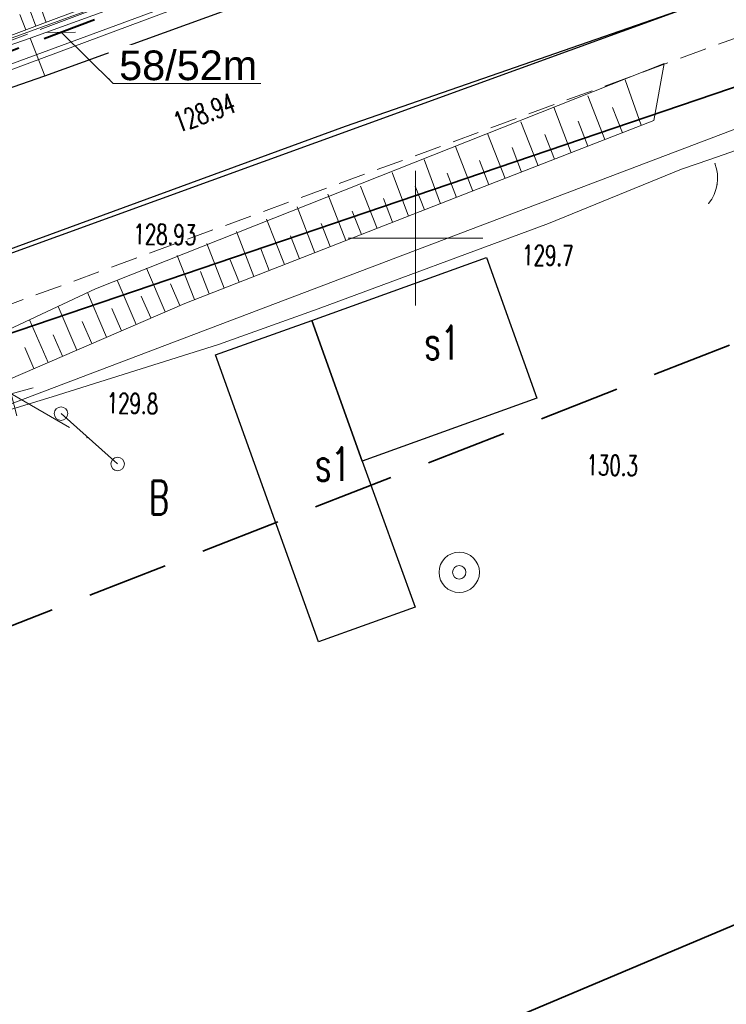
# Model space of a CAD drawing. Header units: metres. Extents: x 0 to 6497944, y 0 to 5963356.
# Tile 163 of 197: x 6497435 to 6497462, y 5963072 to 5963108. Entities that reach past the tile are written whole.
import ezdxf
from ezdxf import colors
from ezdxf.entities.mleader import LeaderData, LeaderLine
from ezdxf.math import Vec2, Vec3

# ---------------------------------------------------------------- set-up
doc = ezdxf.new("R2010")
doc.units = ezdxf.units.M
doc.header["$MEASUREMENT"] = 0
doc.linetypes.add('L_0_04', pattern=[1.5, 1, -0.5])
doc.linetypes.add('mz2.0_0.5', pattern=[2.5, 2, -0.5])
doc.layers.get('0').update_dxf_attribs({"color": 8, "linetype": 'CONTINUOUS', "lineweight": 13})
doc.layers.get('DEFPOINTS').update_dxf_attribs({"linetype": 'CONTINUOUS', "lineweight": 0, "true_color": 0xffffff})
for name, color, linetype, lineweight in [('000_INNE__NIEZYDENTYFIKOWANE_', 8, 'CONTINUOUS', 13), ('210_OZNACZENIE_UzYTKU', 8, 'CONTINUOUS', 13), ('218_GRANICA_UzYTKU', 8, 'CONTINUOUS', 13), ('219_LINIA_GRANICY', 3, 'CONTINUOUS', 35), ('312_BUDYNEK__POWIERZCHNIA_', 8, 'CONTINUOUS', 30), ('312_NUMER_EWIDENCYJNY_BUDYNKU_ATR124', 8, 'CONTINUOUS', 13), ('BRAMA__LINIA_', 8, 'CONTINUOUS', 13), ('CHODNIK__POWIERZCHNIA_', 8, 'L_0_04', 13), ('E_proj_opisy_ośw', 1, 'CONTINUOUS', 13), ('E_proj_opisy_ośw.', 7, 'CONTINUOUS', 13), ('E_proj_ośw_linia_obw. 100', 1, 'L_0_04', 40), ('FURTKA__LINIA_', 8, 'CONTINUOUS', 13), ('furtka__linia____symbol', 8, 'CONTINUOUS', 13), ('JEZDNIA__POWIERZCHNIA_', 8, 'CONTINUOUS', 25), ('KIERUNEK_LINI_NAPOWIETRZNEJ', 1, 'CONTINUOUS', 13), ('KRAWezNIK__LINIA_', 8, 'CONTINUOUS', 25), ('OGRODZENIE_TRWAlE__LINIA_', 8, 'CONTINUOUS', 13), ('PRZEWoD_ELEKTROENERGETYCZNY__LINIA_', 1, 'CONTINUOUS', 13), ('PRZEWoD_GAZOWY__LINIA_', 54, 'CONTINUOUS', 13), ('PRZEWoD_TELEKOMUNIKACYJNY__LINIA_', 30, 'CONTINUOUS', 13), ('przewód telekomunikacyjny - projektowany lub w budowie (linia) - ob. projektowany', 30, 'mz2.0_0.5', 13), ('PUNKT_WYSOKOsCIOWY_NATURALNY_ATR2', 8, 'CONTINUOUS', 13), ('PUNKT_WYSOKOsCIOWY_SZTUCZNY_ATR2', 8, 'CONTINUOUS', 13), ('siatka', 8, 'CONTINUOUS', 13), ('SKARPA_NIEUMOCNIONA__POWIERZCHNIA_', 8, 'CONTINUOUS', 13), ('SlUP_laCZONY__LINIA_', 1, 'CONTINUOUS', 13), ('slup_laczony__linia____symbol', 1, 'CONTINUOUS', 13), ('studnia__punkt_', 5, 'CONTINUOUS', 13), ('ZAKRES', 190, 'L_0_04', 35)]:
    doc.layers.add(name, color=color, linetype=linetype, lineweight=lineweight)
doc.styles.add('Andy', font='arial.ttf', dxfattribs={"height": 2})
doc.styles.add('Narrow', font='ARIALN.TTF', dxfattribs={"height": 2})
doc.styles.get("Standard").update_dxf_attribs({"font": 'simplex.shx'})

# ---------------------------------------------------------------- blocks, each defined once
blk = doc.blocks.new('PNN')
at = {"color": 0, "linetype": 'Continuous', "lineweight": 18, "flags": 128}
for points in [[(5.3, -1.2), (6.5, 0), (5.3, 1.2)], [(1.5, 0), (11.5, 0)]]:
    blk.add_lwpolyline(points, dxfattribs=at)
blk = doc.blocks.new('_None')
blk = doc.blocks.new('_Oblique')
at = {"color": 0, "linetype": 'ByBlock', "lineweight": -2}
blk.add_line((-0.5, -0.5), (0.5, 0.5), dxfattribs=at)

msp = doc.modelspace()

# ---------------------------------------------------------------- linework, layer by layer
at = {"layer": '000_INNE__NIEZYDENTYFIKOWANE_', "flags": 128}
for points in [[(6497435.91, 5963107.87), (6497435.48, 5963109.02)], [(6497436.29, 5963108.01), (6497436.08, 5963108.59)], [(6497435.53, 5963107.73), (6497435.31, 5963108.3)], [(6497458.38, 5963104.19), (6497457.78, 5963105.88)], [(6497457.03, 5963103.66), (6497456.4, 5963105.28)], [(6497455.78, 5963103.17), (6497455.13, 5963104.86)], [(6497457.68, 5963103.91), (6497457.31, 5963104.85)], [(6497456.4, 5963103.42), (6497456.04, 5963104.35)], [(6497454.55, 5963102.69), (6497453.91, 5963104.32)], [(6497453.32, 5963102.22), (6497452.67, 5963103.88)], [(6497455.16, 5963102.93), (6497454.8, 5963103.85)], [(6497452.12, 5963101.75), (6497451.48, 5963103.4)], [(6497453.93, 5963102.45), (6497453.58, 5963103.37)], [(6497450.92, 5963101.28), (6497450.32, 5963102.92)], [(6497452.72, 5963101.98), (6497452.37, 5963102.88)], [(6497449.74, 5963100.82), (6497449.13, 5963102.44)], [(6497451.52, 5963101.51), (6497451.17, 5963102.41)], [(6497448.57, 5963100.36), (6497447.95, 5963101.93)], [(6497450.33, 5963101.05), (6497449.98, 5963101.93)], [(6497447.41, 5963099.91), (6497446.74, 5963101.63)], [(6497449.15, 5963100.59), (6497448.81, 5963101.47)], [(6497446.26, 5963099.46), (6497445.6, 5963101.17)], [(6497445.13, 5963099.02), (6497444.47, 5963100.71)], [(6497447.99, 5963100.14), (6497447.65, 5963101)], [(6497446.83, 5963099.69), (6497446.5, 5963100.54)], [(6497444, 5963098.58), (6497443.35, 5963100.25)], [(6497445.69, 5963099.24), (6497445.36, 5963100.09)], [(6497442.89, 5963098.15), (6497442.25, 5963099.8)], [(6497444.56, 5963098.8), (6497444.24, 5963099.64)], [(6497441.79, 5963097.72), (6497441.15, 5963099.36)], [(6497440.71, 5963097.27), (6497440.01, 5963098.89)], [(6497443.45, 5963098.37), (6497443.12, 5963099.2)], [(6497442.34, 5963097.93), (6497442.02, 5963098.76)], [(6497439.63, 5963096.8), (6497438.92, 5963098.44)], [(6497441.25, 5963097.5), (6497440.9, 5963098.31)], [(6497438.53, 5963096.33), (6497437.82, 5963097.98)], [(6497440.17, 5963097.04), (6497439.82, 5963097.85)], [(6497437.43, 5963095.85), (6497436.73, 5963097.47)], [(6497439.08, 5963096.56), (6497438.72, 5963097.39)], [(6497436.36, 5963095.39), (6497435.67, 5963096.97)], [(6497437.98, 5963096.09), (6497437.63, 5963096.91)], [(6497436.89, 5963095.62), (6497436.55, 5963096.42)], [(6497435.83, 5963095.16), (6497435.49, 5963095.94)]]:
    msp.add_lwpolyline(points, dxfattribs=at)
at = {"layer": '218_GRANICA_UzYTKU', "flags": 128}
for points in [[(6497464.13, 5963106.39), (6497425.44, 5963093.23)], [(6497448.67, 5963068.96), (6497471.02, 5963078.39)]]:
    msp.add_lwpolyline(points, dxfattribs=at)
at = {"layer": '219_LINIA_GRANICY', "flags": 128}
for points in [[(6497464.13, 5963106.39), (6497425.44, 5963093.23)], [(6497471.02, 5963078.39), (6497448.67, 5963068.96)]]:
    msp.add_lwpolyline(points, dxfattribs=at)
at = {"layer": '312_BUDYNEK__POWIERZCHNIA_', "flags": 128}
for points in [[(6497446.15, 5963096.95), (6497452.63, 5963099.28)], [(6497452.63, 5963099.28), (6497454.5, 5963094.06)], [(6497442.57, 5963095.67), (6497446.15, 5963096.95)], [(6497446.15, 5963096.95), (6497448.02, 5963091.73)], [(6497448.02, 5963091.73), (6497446.15, 5963096.95)], [(6497446.4, 5963085.02), (6497442.57, 5963095.67)], [(6497454.5, 5963094.06), (6497448.02, 5963091.73)], [(6497448.02, 5963091.73), (6497449.98, 5963086.31)], [(6497449.98, 5963086.31), (6497446.4, 5963085.02)]]:
    msp.add_lwpolyline(points, dxfattribs=at)
at = {"layer": 'BRAMA__LINIA_', "flags": 128}
msp.add_lwpolyline([(6497464.67, 5963104.23), (6497460.92, 5963102.92)], dxfattribs=at)
at = {"layer": 'CHODNIK__POWIERZCHNIA_', "flags": 128}
msp.add_lwpolyline([(6497659.73, 5963178.79), (6497626.22, 5963166.67), (6497599.54, 5963157.17), (6497532.19, 5963132.88), (6497471.58, 5963110.99), (6497416.25, 5963090.68)], dxfattribs=at)
at = {"layer": 'DEFPOINTS', "linetype": 'Continuous'}
for points in [[(6497643.11, 5963182.806), (6497596.147, 5963165.645), (6497596.241, 5963165.389), (6497596.147, 5963165.645), (6497549.184, 5963148.484), (6497549.082, 5963148.773), (6497549.158, 5963148.559), (6497502.108, 5963131.637), (6497502.226, 5963131.325), (6497502.108, 5963131.637), (6497455.059, 5963114.716), (6497455.213, 5963114.328), (6497455.059, 5963114.716), (6497408.055, 5963097.666), (6497408.251, 5963097.232), (6497408.055, 5963097.666), (6497361.052, 5963080.616), (6497361.06, 5963080.618), (6497361.058, 5963080.618), (6497313.974, 5963063.795), (6497313.777, 5963064.34), (6497313.974, 5963063.795), (6497264.99, 5963053.548)], [(6497566.135, 5963154.547), (6497553.426, 5963150.07), (6497543.642, 5963146.606), (6497529.484, 5963141.529), (6497512.629, 5963135.269), (6497489.259, 5963126.409), (6497478.599, 5963122.729), (6497468.009, 5963119.059), (6497449.519, 5963112.439), (6497435.699, 5963107.429), (6497426.829, 5963104.339), (6497411.039, 5963098.659), (6497391.115, 5963091.415), (6497364.649, 5963081.724), (6497341.305, 5963073.243), (6497324.879, 5963067.374), (6497317.094, 5963064.719), (6497303.054, 5963060.942), (6497292.628, 5963058.63), (6497281.118, 5963056.345)], [(6497436.24, 5963106.03), (6497435.699, 5963107.429)]]:
    msp.add_lwpolyline(points, dxfattribs=at)
at = {"layer": 'FURTKA__LINIA_', "flags": 128}
msp.add_lwpolyline([(6497460.92, 5963102.92), (6497459.87, 5963102.56)], dxfattribs=at)
at = {"layer": 'furtka__linia____symbol'}
msp.add_arc((6497459.738, 5963102.222), 1.473, 320.6875, 21.7325, dxfattribs=at)
for p in [(6497461.11, 5963102.77), (6497461.19, 5963102), (6497460.88, 5963101.29)]:
    msp.add_point(p, dxfattribs=at)
at = {"layer": 'JEZDNIA__POWIERZCHNIA_', "flags": 128}
for points in [[(6497598.76, 5963158.58), (6497531.74, 5963134.36), (6497471, 5963112.52), (6497465.43, 5963110.5), (6497459.68, 5963108.41), (6497447.39, 5963104.14), (6497420.8, 5963094.41), (6497383.23, 5963080.72), (6497364.96, 5963074.06), (6497347.45, 5963067.64), (6497340.19, 5963065.02), (6497335.93, 5963063.44), (6497327.62, 5963060.58), (6497322.17, 5963058.51), (6497307.6, 5963054.69), (6497289.33, 5963050.32), (6497270.38, 5963046.97)], [(6497276.78, 5963054.1), (6497286, 5963055.64), (6497291.06, 5963056.7), (6497315.76, 5963062.79), (6497319.51, 5963063.85), (6497331.33, 5963068.1), (6497351.75, 5963075.37), (6497378.63, 5963085.28), (6497411.58, 5963097.26), (6497420.33, 5963100.32), (6497427.37, 5963102.94), (6497436.24, 5963106.03), (6497463.88, 5963116.05), (6497468.55, 5963117.66), (6497479.14, 5963121.33), (6497489.8, 5963125.01), (6497503.08, 5963129.84), (6497513.17, 5963133.87), (6497525.68, 5963138.53), (6497534.37, 5963141.73), (6497562, 5963151.52), (6497567.42, 5963153.38)]]:
    msp.add_lwpolyline(points, dxfattribs=at)
at = {"layer": 'KIERUNEK_LINI_NAPOWIETRZNEJ'}
msp.add_point((6497437.8, 5963092.6), dxfattribs=at)
at = {"layer": 'KRAWezNIK__LINIA_', "flags": 128}
msp.add_lwpolyline([(6497471, 5963112.52), (6497415.73, 5963092.45)], dxfattribs=at)
at = {"layer": 'OGRODZENIE_TRWAlE__LINIA_', "flags": 128}
msp.add_lwpolyline([(6497459.87, 5963102.56), (6497454.93, 5963100.55), (6497446.39, 5963097.38), (6497442.68, 5963096.05), (6497436.51, 5963094.11), (6497425.93, 5963090.88), (6497425.9, 5963089.38), (6497432.11, 5963062.95), (6497432.34, 5963061.89)], dxfattribs=at)
at = {"layer": 'PRZEWoD_ELEKTROENERGETYCZNY__LINIA_', "flags": 128}
msp.add_lwpolyline([(6497567.54, 5963154.8), (6497546.81, 5963147.29), (6497514.51, 5963135.67), (6497478.38, 5963122.73), (6497451.64, 5963112.61), (6497422.76, 5963101.97), (6497404.73, 5963095.29), (6497390.36, 5963090.35), (6497350.61, 5963076.26), (6497322.24, 5963066.53), (6497305.6, 5963061.28), (6497303.77, 5963060.75), (6497301.79, 5963060.09), (6497289.9, 5963057.19), (6497278.11, 5963055.46)], dxfattribs=at)
at = {"layer": 'PRZEWoD_GAZOWY__LINIA_', "flags": 128}
msp.add_lwpolyline([(6497467.27, 5963118.39), (6497444.19, 5963109.69), (6497423.33, 5963101.92), (6497402.46, 5963094.37), (6497384.8, 5963088.22), (6497372.06, 5963083.69), (6497351.77, 5963076.54), (6497343.1, 5963073.52), (6497336.35, 5963071.21), (6497322.22, 5963066.33), (6497303.83, 5963060.49), (6497289.79, 5963057.02), (6497279.18, 5963055.46), (6497276.89, 5963055.16), (6497269.84, 5963054.34), (6497267.44, 5963054.07), (6497267.44, 5963053.9), (6497267.42, 5963053.17)], dxfattribs=at)
at = {"layer": 'PRZEWoD_TELEKOMUNIKACYJNY__LINIA_', "flags": 128}
msp.add_lwpolyline([(6497261.71, 5963034.62), (6497300.12, 5963040.13), (6497313.75, 5963042.01), (6497359.93, 5963058.92), (6497407.54, 5963075.77), (6497418.86, 5963079.81), (6497425.22, 5963090.16), (6497463.74, 5963104.76)], dxfattribs=at)
at = {"layer": 'siatka', "flags": 128}
for points in [[(6497450, 5963097.5), (6497450, 5963102.5)], [(6497447.5, 5963100), (6497452.5, 5963100)]]:
    msp.add_lwpolyline(points, dxfattribs=at)
at = {"layer": 'SKARPA_NIEUMOCNIONA__POWIERZCHNIA_', "flags": 128}
for points in [[(6497421.42, 5963116.39), (6497425.13, 5963106.19), (6497425.75, 5963105.76), (6497426.76, 5963105.74), (6497430.81, 5963107.31), (6497456.63, 5963116.76), (6497467.86, 5963120.73), (6497468.12, 5963120.13), (6497464.98, 5963118.86), (6497459.53, 5963116.81), (6497447.75, 5963112.31), (6497436.17, 5963107.97), (6497427.01, 5963104.54), (6497424.85, 5963104.76), (6497420.71, 5963116.88)], [(6497419.39, 5963087.75), (6497416.9, 5963089.86), (6497418.74, 5963090.52), (6497425.17, 5963092.05), (6497438.12, 5963098.12), (6497459.23, 5963106.49), (6497458.85, 5963104.37), (6497452.33, 5963101.83), (6497441.43, 5963097.58), (6497425.93, 5963090.88)]]:
    msp.add_lwpolyline(points, dxfattribs=at)
at = {"layer": 'SlUP_laCZONY__LINIA_', "flags": 128}
msp.add_lwpolyline([(6497436.84, 5963093.49), (6497438.94, 5963091.62)], dxfattribs=at)
msp.add_lwpolyline([(6497436.84, 5963093.49), (6497438.94, 5963091.62)], dxfattribs=at)
at = {"layer": 'slup_laczony__linia____symbol'}
for centre in [(6497436.84, 5963093.49), (6497438.94, 5963091.62)]:
    msp.add_circle(centre, 0.25, dxfattribs=at)
at = {"layer": 'studnia__punkt_'}
for radius in [0.75, 0.25]:
    msp.add_circle((6497451.62, 5963087.6), radius, dxfattribs=at)
at = {"layer": 'ZAKRES', "ltscale": 3, "flags": 128}
msp.add_lwpolyline([(6497692.5, 5963219.5), (6497716, 5963186.5), (6497672.2, 5963172.1), (6497502, 5963111.8), (6497349, 5963052), (6497312.6, 5963038.4), (6497228.6, 5963030.4), (6497133.5, 5963045.2), (6496948.4, 5963119.5), (6496936.6, 5963083.2), (6496927.9, 5963075.7), (6496873, 5963095.9), (6496849.7, 5963104.2), (6496824.8, 5963105.1), (6496784.8, 5963107.4), (6496786.6, 5963174.3), (6496788.5, 5963184), (6496695.2, 5963217.9), (6496711.8, 5963253.1), (6496961, 5963151.5), (6497143.1, 5963082.8), (6497228.1, 5963066.8), (6497302.3, 5963072), (6497492.1, 5963142.6)], close=True, dxfattribs=at)

# ---------------------------------------------------------------- block references
at = {"layer": 'KIERUNEK_LINI_NAPOWIETRZNEJ', "xscale": 0.5, "yscale": 0.5, "zscale": 0.5, "rotation": 150}
msp.add_blockref('PNN', (6497437.8, 5963092.6), dxfattribs=at)

# ---------------------------------------------------------------- texts
at = {"layer": '210_OZNACZENIE_UzYTKU', "width": 0.66}
msp.add_text('B', height=1.25, dxfattribs=at).set_placement((6497440.1, 5963089.75))
at = {"layer": '312_NUMER_EWIDENCYJNY_BUDYNKU_ATR124', "width": 0.66}
for p in [(6497450.33, 5963095.5), (6497446.27, 5963090.99)]:
    msp.add_text('s1', height=1.25, dxfattribs=at).set_placement(p)
at = {"layer": 'PUNKT_WYSOKOsCIOWY_NATURALNY_ATR2', "width": 0.66}
for s, rotation, p in [('129.7', 359.2, (6497453.95, 5963099)), ('129.8', 359.2, (6497438.53, 5963093.51)), ('130.3', 359.1, (6497456.34, 5963091.21))]:
    msp.add_text(s, height=0.75, rotation=rotation, dxfattribs=at).set_placement(p)
at = {"layer": 'PUNKT_WYSOKOsCIOWY_SZTUCZNY_ATR2', "width": 0.66}
for s, rotation, p in [('128.94', 20.1, (6497441.19, 5963103.9)), ('128.93', 359.2, (6497439.52, 5963099.78))]:
    msp.add_text(s, height=0.75, rotation=rotation, dxfattribs=at).set_placement(p)

# ---------------------------------------------------------------- next in the draw order: leaders
at = {"layer": 'E_proj_opisy_ośw.', "color": 10}
ml = msp.add_multileader_mtext('Standard', dxfattribs=at)
ml.set_content('\\A1;LT 105', color=10, style='Narrow')
ml.set_leader_properties(color=256)
ml.set_arrow_properties(name='NONE')
ml.build(insert=Vec2(0, 0))
ml.multileader.update_dxf_attribs({"leader_type": 0, "has_dogleg": 0, "has_text_frame": 1, "text_left_attachment_type": 3, "dogleg_length": 0.36, "arrow_head_size": 0, "scale": 0.7})
ctx = ml.context
ctx.base_point, ctx.scale, ctx.char_height, ctx.arrow_head_size, ctx.landing_gap_size, ctx.plane_origin = Vec3(6497449.294, 5963117.11), 0.7, 1.2, 0, 0.42, Vec3(6498299.656, 5963013.346)
ctx.left_attachment = 3
notes = []
notes.append((ctx, [(0, (0, 0, 0), (0, 0), (1, 0), 1, [])]))
ctx.mtext.insert, ctx.mtext.line_spacing_factor, ctx.mtext.flow_direction = Vec3(6497449.714, 5963117.725), 0.266667, 5
ctx.mtext.has_bg_fill, ctx.mtext.bg_color, ctx.mtext.bg_scale_factor, ctx.mtext.bg_transparency, ctx.mtext.use_window_bg_color = 1, -1073741824, 1.5, 0, 1
for ctx, leaders in notes:
    for number, flags, end, landing, length, lines in leaders:
        leader = LeaderData()
        leader.index, (leader.has_last_leader_line, leader.has_dogleg_vector, leader.attachment_direction) = number, flags
        leader.last_leader_point, leader.dogleg_vector, leader.dogleg_length = Vec3(end), Vec3(landing), length
        for number, points, colour, breaks in lines:
            line = LeaderLine()
            line.index, line.vertices, line.color, line.breaks = number, Vec3.list(points), colors.encode_raw_color(colour), breaks
            leader.lines.append(line)
        ctx.leaders.append(leader)

# ---------------------------------------------------------------- next in the draw order: leaders
ml = msp.add_multileader_mtext('Standard', dxfattribs=at)
ml.set_content('\\A1;LT 106', color=10, style='Narrow')
ml.set_leader_properties(color=256)
ml.set_arrow_properties(name='NONE')
ml.build(insert=Vec2(0, 0))
ml.multileader.update_dxf_attribs({"leader_type": 0, "has_dogleg": 0, "has_text_frame": 1, "text_left_attachment_type": 3, "dogleg_length": 0.36, "arrow_head_size": 0, "scale": 0.7})
ctx = ml.context
ctx.base_point, ctx.scale, ctx.char_height, ctx.arrow_head_size, ctx.landing_gap_size, ctx.plane_origin = Vec3(6497496.217, 5963133.926), 0.7, 1.2, 0, 0.42, Vec3(6498346.9, 5963029.932)
ctx.left_attachment = 3
notes = []
notes.append((ctx, [(0, (0, 0, 0), (0, 0), (1, 0), 1, [])]))
ctx.mtext.insert, ctx.mtext.line_spacing_factor, ctx.mtext.flow_direction = Vec3(6497496.637, 5963134.541), 0.266667, 5
ctx.mtext.has_bg_fill, ctx.mtext.bg_color, ctx.mtext.bg_scale_factor, ctx.mtext.bg_transparency, ctx.mtext.use_window_bg_color = 1, -1073741824, 1.5, 0, 1
for ctx, leaders in notes:
    for number, flags, end, landing, length, lines in leaders:
        leader = LeaderData()
        leader.index, (leader.has_last_leader_line, leader.has_dogleg_vector, leader.attachment_direction) = number, flags
        leader.last_leader_point, leader.dogleg_vector, leader.dogleg_length = Vec3(end), Vec3(landing), length
        for number, points, colour, breaks in lines:
            line = LeaderLine()
            line.index, line.vertices, line.color, line.breaks = number, Vec3.list(points), colors.encode_raw_color(colour), breaks
            leader.lines.append(line)
        ctx.leaders.append(leader)

# ---------------------------------------------------------------- next in the draw order: leaders
ml = msp.add_multileader_mtext('Standard', dxfattribs=at)
ml.set_content('\\A1;LT 107', color=10, style='Narrow')
ml.set_leader_properties(color=256)
ml.set_arrow_properties(name='NONE')
ml.build(insert=Vec2(0, 0))
ml.multileader.update_dxf_attribs({"leader_type": 0, "has_dogleg": 0, "has_text_frame": 1, "text_left_attachment_type": 3, "dogleg_length": 0.36, "arrow_head_size": 0, "scale": 0.7})
ctx = ml.context
ctx.base_point, ctx.scale, ctx.char_height, ctx.arrow_head_size, ctx.landing_gap_size, ctx.plane_origin = Vec3(6497543.374, 5963150.847), 0.7, 1.2, 0, 0.42, Vec3(6498393.784, 5963047.096)
ctx.left_attachment = 3
notes = []
notes.append((ctx, [(0, (0, 0, 0), (0, 0), (1, 0), 1, [])]))
ctx.mtext.insert, ctx.mtext.line_spacing_factor, ctx.mtext.flow_direction = Vec3(6497543.794, 5963151.462), 0.266667, 5
ctx.mtext.has_bg_fill, ctx.mtext.bg_color, ctx.mtext.bg_scale_factor, ctx.mtext.bg_transparency, ctx.mtext.use_window_bg_color = 1, -1073741824, 1.5, 0, 1
for ctx, leaders in notes:
    for number, flags, end, landing, length, lines in leaders:
        leader = LeaderData()
        leader.index, (leader.has_last_leader_line, leader.has_dogleg_vector, leader.attachment_direction) = number, flags
        leader.last_leader_point, leader.dogleg_vector, leader.dogleg_length = Vec3(end), Vec3(landing), length
        for number, points, colour, breaks in lines:
            line = LeaderLine()
            line.index, line.vertices, line.color, line.breaks = number, Vec3.list(points), colors.encode_raw_color(colour), breaks
            leader.lines.append(line)
        ctx.leaders.append(leader)

# ---------------------------------------------------------------- next in the draw order: leaders
ml = msp.add_multileader_mtext('Standard', dxfattribs=at)
ml.set_content('\\A1;LT 108', color=10, style='Narrow')
ml.set_leader_properties(color=256)
ml.set_arrow_properties(name='NONE')
ml.build(insert=Vec2(0, 0))
ml.multileader.update_dxf_attribs({"leader_type": 0, "has_dogleg": 0, "has_text_frame": 1, "text_left_attachment_type": 3, "dogleg_length": 0.36, "arrow_head_size": 0, "scale": 0.7})
ctx = ml.context
ctx.base_point, ctx.scale, ctx.char_height, ctx.arrow_head_size, ctx.landing_gap_size, ctx.plane_origin = Vec3(6497590.207, 5963168.082), 0.7, 1.2, 0, 0.42, Vec3(6498440.769, 5963064.192)
ctx.left_attachment = 3
notes = []
notes.append((ctx, [(0, (0, 0, 0), (0, 0), (1, 0), 1, [])]))
ctx.mtext.insert, ctx.mtext.line_spacing_factor, ctx.mtext.flow_direction = Vec3(6497590.627, 5963168.697), 0.266667, 5
ctx.mtext.has_bg_fill, ctx.mtext.bg_color, ctx.mtext.bg_scale_factor, ctx.mtext.bg_transparency, ctx.mtext.use_window_bg_color = 1, -1073741824, 1.5, 0, 1
for ctx, leaders in notes:
    for number, flags, end, landing, length, lines in leaders:
        leader = LeaderData()
        leader.index, (leader.has_last_leader_line, leader.has_dogleg_vector, leader.attachment_direction) = number, flags
        leader.last_leader_point, leader.dogleg_vector, leader.dogleg_length = Vec3(end), Vec3(landing), length
        for number, points, colour, breaks in lines:
            line = LeaderLine()
            line.index, line.vertices, line.color, line.breaks = number, Vec3.list(points), colors.encode_raw_color(colour), breaks
            leader.lines.append(line)
        ctx.leaders.append(leader)

# ---------------------------------------------------------------- next in the draw order: leaders
ml = msp.add_multileader_mtext('Standard', dxfattribs=at)
ml.set_content('\\A1;LT 109', color=10, style='Narrow')
ml.set_leader_properties(color=256)
ml.set_arrow_properties(name='NONE')
ml.build(insert=Vec2(0, 0))
ml.multileader.update_dxf_attribs({"leader_type": 0, "has_dogleg": 0, "has_text_frame": 1, "text_left_attachment_type": 3, "dogleg_length": 0.36, "arrow_head_size": 0, "scale": 0.7})
ctx = ml.context
ctx.base_point, ctx.scale, ctx.char_height, ctx.arrow_head_size, ctx.landing_gap_size, ctx.plane_origin = Vec3(6497636.957, 5963185.464), 0.7, 1.2, 0, 0.42, Vec3(6498487.931, 5963080.837)
ctx.left_attachment = 3
notes = []
notes.append((ctx, [(0, (0, 0, 0), (0, 0), (1, 0), 1, [])]))
ctx.mtext.insert, ctx.mtext.line_spacing_factor, ctx.mtext.flow_direction = Vec3(6497637.377, 5963186.079), 0.266667, 5
ctx.mtext.has_bg_fill, ctx.mtext.bg_color, ctx.mtext.bg_scale_factor, ctx.mtext.bg_transparency, ctx.mtext.use_window_bg_color = 1, -1073741824, 1.5, 0, 1
for ctx, leaders in notes:
    for number, flags, end, landing, length, lines in leaders:
        leader = LeaderData()
        leader.index, (leader.has_last_leader_line, leader.has_dogleg_vector, leader.attachment_direction) = number, flags
        leader.last_leader_point, leader.dogleg_vector, leader.dogleg_length = Vec3(end), Vec3(landing), length
        for number, points, colour, breaks in lines:
            line = LeaderLine()
            line.index, line.vertices, line.color, line.breaks = number, Vec3.list(points), colors.encode_raw_color(colour), breaks
            leader.lines.append(line)
        ctx.leaders.append(leader)

# ---------------------------------------------------------------- next in the draw order: leaders
ml = msp.add_multileader_mtext('Standard', dxfattribs=at)
ml.set_content('\\A1;LT 110', color=10, style='Narrow')
ml.set_leader_properties(color=256)
ml.set_arrow_properties(name='NONE')
ml.build(insert=Vec2(0, 0))
ml.multileader.update_dxf_attribs({"leader_type": 0, "has_dogleg": 0, "has_text_frame": 1, "text_left_attachment_type": 3, "dogleg_length": 0.36, "arrow_head_size": 0, "scale": 0.7})
ctx = ml.context
ctx.base_point, ctx.scale, ctx.char_height, ctx.arrow_head_size, ctx.landing_gap_size, ctx.plane_origin = Vec3(6497684.163, 5963202.624), 0.7, 1.2, 0, 0.42, Vec3(6498534.844, 5963098.192)
ctx.left_attachment = 3
notes = []
notes.append((ctx, [(0, (0, 0, 0), (0, 0), (1, 0), 1, [])]))
ctx.mtext.insert, ctx.mtext.line_spacing_factor, ctx.mtext.flow_direction = Vec3(6497684.583, 5963203.239), 0.266667, 5
ctx.mtext.has_bg_fill, ctx.mtext.bg_color, ctx.mtext.bg_scale_factor, ctx.mtext.bg_transparency, ctx.mtext.use_window_bg_color = 1, -1073741824, 1.5, 0, 1
for ctx, leaders in notes:
    for number, flags, end, landing, length, lines in leaders:
        leader = LeaderData()
        leader.index, (leader.has_last_leader_line, leader.has_dogleg_vector, leader.attachment_direction) = number, flags
        leader.last_leader_point, leader.dogleg_vector, leader.dogleg_length = Vec3(end), Vec3(landing), length
        for number, points, colour, breaks in lines:
            line = LeaderLine()
            line.index, line.vertices, line.color, line.breaks = number, Vec3.list(points), colors.encode_raw_color(colour), breaks
            leader.lines.append(line)
        ctx.leaders.append(leader)

# ---------------------------------------------------------------- next in the draw order: leaders
at = {"layer": 'E_proj_opisy_ośw', "lineweight": 13}
ml = msp.add_multileader_mtext('Standard', dxfattribs=at)
ml.set_content('{\\H1.1x;58/52m} ', color=256, style='Andy')
ml.set_leader_properties(color=256, linetype='CONTINUOUS', lineweight=-1)
ml.set_arrow_properties(name='OBLIQUE')
ml.build(insert=Vec2(0, 0))
ml.multileader.update_dxf_attribs({"has_dogleg": 0, "text_left_attachment_type": 6, "text_right_attachment_type": 6, "dogleg_length": 0.36, "arrow_head_size": 0.75})
ctx = ml.context
ctx.base_point, ctx.char_height, ctx.arrow_head_size, ctx.landing_gap_size, ctx.plane_origin = Vec3(6497438.778, 5963105.746), 1, 0.75, 0.3, Vec3(6497469.746, 5963092.658)
ctx.left_attachment, ctx.right_attachment, ctx.text_align_type = 6, 6, 1
notes = []
notes.append((ctx, [(0, (1, 1, 0), (6497438.418, 5963105.746), (1, 0), 0.36, [(0, [(6497436.849, 5963107.642)], 0, [])])]))
ctx.mtext.insert, ctx.mtext.alignment, ctx.mtext.line_spacing_factor, ctx.mtext.line_spacing_style = Vec3(6497441.56, 5963106.966), 2, 0.9, 2
ctx.mtext.has_bg_fill, ctx.mtext.bg_color, ctx.mtext.bg_scale_factor, ctx.mtext.bg_transparency, ctx.mtext.use_window_bg_color = 1, -1073741824, 1.2, 0, 1
for ctx, leaders in notes:
    for number, flags, end, landing, length, lines in leaders:
        leader = LeaderData()
        leader.index, (leader.has_last_leader_line, leader.has_dogleg_vector, leader.attachment_direction) = number, flags
        leader.last_leader_point, leader.dogleg_vector, leader.dogleg_length = Vec3(end), Vec3(landing), length
        for number, points, colour, breaks in lines:
            line = LeaderLine()
            line.index, line.vertices, line.color, line.breaks = number, Vec3.list(points), colors.encode_raw_color(colour), breaks
            leader.lines.append(line)
        ctx.leaders.append(leader)

# ---------------------------------------------------------------- next in the draw order: linework, layer by layer
at = {"layer": 'E_proj_ośw_linia_obw. 100', "ltscale": 2, "transparency": 33554687}
msp.add_lwpolyline([(6497281.118, 5963056.345), (6497289.796, 5963057.618), (6497303.054, 5963060.942), (6497313.158, 5963063.92, 0.39299), (6497313.512, 5963065.168, 0.349813), (6497314.592, 5963064.325), (6497321.673, 5963066.583), (6497325.655, 5963067.968), (6497335.838, 5963071.628), (6497341.225, 5963073.488), (6497360.264, 5963080.132, 0.359761), (6497360.7, 5963081.578, 0.445448), (6497362.199, 5963080.834), (6497391.241, 5963091.087), (6497406.799, 5963096.533, 0.416906), (6497407.677, 5963098.708, 0.3807), (6497409.633, 5963097.607), (6497427.289, 5963104.048), (6497427.789, 5963104.236), (6497449.519, 5963112.439), (6497454.323, 5963114.159, 0.357937), (6497454.734, 5963115.575, 0.472257), (6497456.139, 5963114.809), (6497467.945, 5963119.223)], format="xyb", dxfattribs=at)
at = {"layer": 'przewód telekomunikacyjny - projektowany lub w budowie (linia) - ob. projektowany', "color": 30, "linetype": 'mz2.0_0.5', "lineweight": 18, "flags": 128}
msp.add_lwpolyline([(6497167.99, 5963058.98), (6497178.2, 5963056.61), (6497187.93, 5963055.11), (6497198.93, 5963053.47), (6497230.03, 5963051.23), (6497232.91, 5963051.95), (6497248.29, 5963052.53), (6497263.32, 5963053.91), (6497264.01, 5963054.29), (6497275.34, 5963055.77), (6497289.6, 5963058), (6497303.56, 5963061.45), (6497318.03, 5963065.66), (6497330.95, 5963070.19), (6497392.05, 5963091.81), (6497414.4, 5963099.75), (6497416.96, 5963100.69), (6497426.76, 5963104.26), (6497454.7, 5963114.74), (6497466.93, 5963119.33), (6497478.38, 5963123.5), (6497501.7, 5963131.89), (6497518.41, 5963137.92), (6497538.27, 5963145.28), (6497541.42, 5963137.26), (6497542.42, 5963137.26), (6497541.91, 5963136.41), (6497522.66, 5963128.8), (6497523.4, 5963126.61)], dxfattribs=at)

doc.saveas('drawing.dxf')
